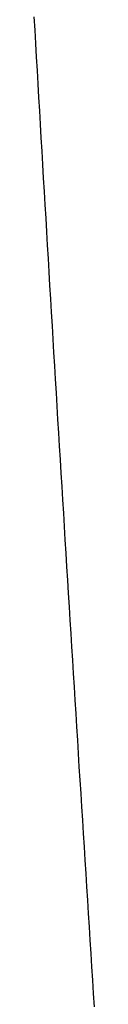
# Model space of a CAD drawing. Extents: x 987 to 2641, y 1244 to 2490.
# Tile 90 of 138: x 2497.796 to 2498.444, y 1852.713 to 1863.312. Entities that reach past the tile are written whole.
import ezdxf

# ---------------------------------------------------------------- set-up
doc = ezdxf.new("R2010")
doc.units = 0
doc.layers.add('KF_GRAVIS_8_REAR', color=7, linetype='CONTINUOUS')

# ---------------------------------------------------------------- blocks, each defined once
blk = doc.blocks.new('KF_GRAVIS_8_REAR')
at = {"layer": 'KF_GRAVIS_8_REAR'}
blk.add_polyline3d([(-16.2206, -282.569, 0), (-16.2122, -282.714, 0), (-16.2039, -282.859, 0), (-16.1955, -283.004, 0), (-16.1872, -283.149, 0), (-16.1788, -283.293, 0), (-16.1704, -283.438, 0), (-16.162, -283.583, 0), (-16.1536, -283.727, 0), (-16.1452, -283.872, 0), (-16.1367, -284.017, 0), (-16.1283, -284.161, 0), (-16.1198, -284.306, 0), (-16.1113, -284.45, 0), (-16.1028, -284.595, 0), (-16.0943, -284.739, 0), (-16.0858, -284.884, 0), (-16.0773, -285.028, 0), (-16.0687, -285.173, 0), (-16.0602, -285.317, 0), (-16.0516, -285.462, 0), (-16.043, -285.606, 0), (-16.0344, -285.75, 0), (-16.0258, -285.895, 0), (-16.0172, -286.039, 0), (-16.0086, -286.183, 0), (-15.9999, -286.327, 0), (-15.9913, -286.472, 0), (-15.9826, -286.616, 0), (-15.9739, -286.76, 0), (-15.9653, -286.904, 0), (-15.9566, -287.048, 0), (-15.9478, -287.193, 0), (-15.9391, -287.337, 0), (-15.9304, -287.481, 0), (-15.9217, -287.625, 0), (-15.9129, -287.769, 0), (-15.9041, -287.913, 0), (-15.8954, -288.057, 0), (-15.8866, -288.201, 0), (-15.8778, -288.345, 0), (-15.869, -288.489, 0), (-15.8601, -288.633, 0), (-15.8513, -288.776, 0), (-15.8425, -288.92, 0), (-15.8336, -289.064, 0), (-15.8248, -289.208, 0), (-15.8159, -289.352, 0), (-15.807, -289.496, 0), (-15.7981, -289.639, 0), (-15.7892, -289.783, 0), (-15.7803, -289.927, 0), (-15.7714, -290.07, 0), (-15.7624, -290.214, 0), (-15.7535, -290.358, 0), (-15.7445, -290.501, 0), (-15.7356, -290.645, 0), (-15.7266, -290.788, 0), (-15.7176, -290.932, 0), (-15.7086, -291.076, 0), (-15.6996, -291.219, 0), (-15.6906, -291.362, 0), (-15.6816, -291.506, 0), (-15.6726, -291.649, 0), (-15.6635, -291.793, 0), (-15.6545, -291.936, 0), (-15.6454, -292.08, 0), (-15.6364, -292.223, 0), (-15.6273, -292.366, 0), (-15.6182, -292.509, 0), (-15.6091, -292.653, 0), (-15.6, -292.796, 0), (-15.5909, -292.939, 0), (-15.5818, -293.082, 0), (-15.5726, -293.226, 0)], dxfattribs=at)

msp = doc.modelspace()

# ---------------------------------------------------------------- block references
at = {"layer": 'KF_GRAVIS_8_REAR'}
msp.add_blockref('KF_GRAVIS_8_REAR', (2514.017, 2145.913), dxfattribs=at)

doc.saveas('drawing.dxf')
